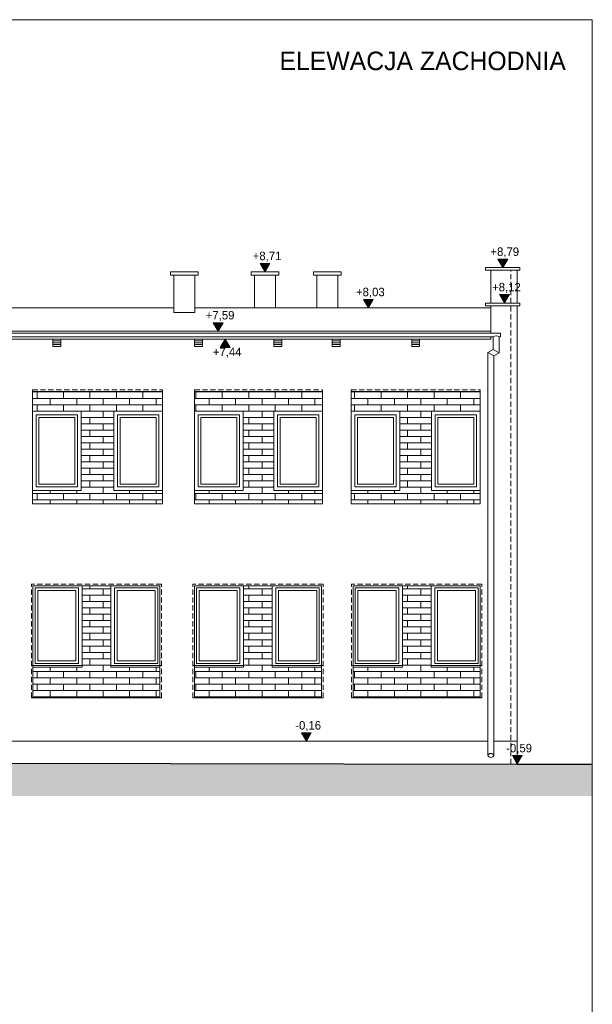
# Model space of a CAD drawing. Extents: x -350010 to -68950, y -41355 to 93095.
# Tile 6 of 256: x -269327 to -258510, y 73990 to 92595. Entities that reach past the tile are written whole.
import ezdxf

# ---------------------------------------------------------------- set-up
doc = ezdxf.new("R2010")
doc.units = 0
doc.header["$MEASUREMENT"] = 0
doc.linetypes.add('Krawędzie ukryte', pattern=[150, 100, -50])
for name, color, linetype, lineweight in [('Arch opisy_Nr_Pióra__21', 7, 'Continuous', 9), ('ARCH TABELA_Nr_Pióra__21', 7, 'Continuous', 9), ('INWENT DACH_Nr_Pióra__21', 7, 'Continuous', 9), ('INWENT RURY SPUSTOWE_Nr_Pióra__21', 7, 'Continuous', 9), ('INWENT TEREN_Nr_Pióra__1', 7, 'Continuous', 25), ('INWENT WYMIARY_Nr_Pióra__21', 7, 'Continuous', 9), ('INWENT. OKNA_Nr_Pióra__5', 7, 'Continuous', 13), ('INWENT.ŚCIANY_Nr_Pióra__21', 7, 'Continuous', 9), ('INWENT.ŚCIANY_Nr_Pióra__5', 7, 'Continuous', 13), ('Istniejące kominy_Nr_Pióra__5', 7, 'Continuous', 13), ('Istniejące stropy_Nr_Pióra__5', 7, 'Continuous', 13)]:
    doc.layers.add(name, color=color, linetype=linetype, lineweight=lineweight)
doc.layers.add('arch wypelnienia_Nr_Pióra__102', color=7, linetype='Continuous', lineweight=9, true_color=0xcccccc)
doc.layers.add('INWENT OPISY_Nr_Pióra__2', color=7, linetype='Continuous', lineweight=13, true_color=0x7f7f7f)
doc.layers.add('INWENT WYMIARY', color=7, linetype='Continuous')
doc.styles.add('GENERATED_STYLE_1', font='txt')
doc.styles.add('GENERATED_STYLE_9', font='txt')
pattern_1 = [(0, (0, 0), (0, 120), []), (90, (0, 0), (-500, 0), [120, -120]), (90, (250, 120), (-500, 0), [120, -120])]

# ---------------------------------------------------------------- blocks, each defined once
blk = doc.blocks.new('Wymiary_63', base_point=(-265444, 86560))
at = {"layer": 'INWENT WYMIARY_Nr_Pióra__21', "linetype": 'Continuous'}
blk.add_hatch(color=256, dxfattribs=at).paths.add_polyline_path([(-265444, 86560), (-265537, 86400), (-265351, 86400)], flags=0)
for p, q in [((-265444, 86560), (-265564, 86560)), ((-265444, 86560), (-265537, 86400)), ((-265444, 86560), (-265324, 86560)), ((-265351, 86400), (-265444, 86560)), ((-265537, 86400), (-265351, 86400))]:
    blk.add_line(p, q, dxfattribs=at)
at = {"layer": 'INWENT WYMIARY_Nr_Pióra__21', "insert": (-265678, 86208), "char_height": 160, "attachment_point": 7, "style": 'GENERATED_STYLE_1'}
blk.add_mtext('{+7,44}', dxfattribs=at)
blk = doc.blocks.new('Wymiary_64', base_point=(-265579, 86710))
at = {"layer": 'INWENT WYMIARY_Nr_Pióra__21', "linetype": 'Continuous'}
blk.add_hatch(color=256, dxfattribs=at).paths.add_polyline_path([(-265579, 86710), (-265672, 86870), (-265486, 86870)], flags=0)
for p, q in [((-265579, 86710), (-265699, 86710)), ((-265579, 86710), (-265672, 86870)), ((-265672, 86870), (-265486, 86870)), ((-265486, 86870), (-265579, 86710)), ((-265579, 86710), (-265459, 86710))]:
    blk.add_line(p, q, dxfattribs=at)
at = {"layer": 'INWENT WYMIARY_Nr_Pióra__21', "insert": (-265812, 86902), "char_height": 160, "attachment_point": 7, "style": 'GENERATED_STYLE_1'}
blk.add_mtext('{+7,59}', dxfattribs=at)
blk = doc.blocks.new('Wymiary_66', base_point=(-262741, 87148))
at = {"layer": 'INWENT WYMIARY_Nr_Pióra__21', "linetype": 'Continuous'}
blk.add_hatch(color=256, dxfattribs=at).paths.add_polyline_path([(-262741, 87148), (-262834, 87308), (-262648, 87308)], flags=0)
for p, q in [((-262741, 87148), (-262834, 87308)), ((-262834, 87308), (-262648, 87308)), ((-262648, 87308), (-262741, 87148)), ((-262741, 87148), (-262861, 87148)), ((-262741, 87148), (-262621, 87148))]:
    blk.add_line(p, q, dxfattribs=at)
at = {"layer": 'INWENT WYMIARY_Nr_Pióra__21', "insert": (-262974, 87340), "char_height": 160, "attachment_point": 7, "style": 'GENERATED_STYLE_1'}
blk.add_mtext('{+8,03}', dxfattribs=at)
blk = doc.blocks.new('Wymiary_67', base_point=(-260170, 87240))
at = {"layer": 'INWENT WYMIARY_Nr_Pióra__21', "linetype": 'Continuous'}
blk.add_hatch(color=256, dxfattribs=at).paths.add_polyline_path([(-260170, 87240), (-260262, 87400), (-260077, 87400)], flags=0)
for p, q in [((-260170, 87240), (-260262, 87400)), ((-260262, 87400), (-260077, 87400)), ((-260077, 87400), (-260170, 87240)), ((-260170, 87240), (-260290, 87240)), ((-260170, 87240), (-260050, 87240))]:
    blk.add_line(p, q, dxfattribs=at)
at = {"layer": 'INWENT WYMIARY_Nr_Pióra__21', "insert": (-260403, 87432), "char_height": 160, "attachment_point": 7, "style": 'GENERATED_STYLE_1'}
blk.add_mtext('{+8,12}', dxfattribs=at)
blk = doc.blocks.new('Wymiary_68', base_point=(-260202, 87910))
at = {"layer": 'INWENT WYMIARY_Nr_Pióra__21', "linetype": 'Continuous'}
blk.add_hatch(color=256, dxfattribs=at).paths.add_polyline_path([(-260202, 87910), (-260295, 88070), (-260109, 88070)], flags=0)
for p, q in [((-260202, 87910), (-260295, 88070)), ((-260295, 88070), (-260109, 88070)), ((-260109, 88070), (-260202, 87910)), ((-260202, 87910), (-260322, 87910)), ((-260202, 87910), (-260082, 87910))]:
    blk.add_line(p, q, dxfattribs=at)
at = {"layer": 'INWENT WYMIARY_Nr_Pióra__21', "insert": (-260435, 88102), "char_height": 160, "attachment_point": 7, "style": 'GENERATED_STYLE_1'}
blk.add_mtext('{+8,79}', dxfattribs=at)
blk = doc.blocks.new('Wymiary_69', base_point=(-264692, 87830))
at = {"layer": 'INWENT WYMIARY_Nr_Pióra__21', "linetype": 'Continuous'}
blk.add_hatch(color=256, dxfattribs=at).paths.add_polyline_path([(-264692, 87830), (-264785, 87990), (-264599, 87990)], flags=0)
for p, q in [((-264692, 87830), (-264812, 87830)), ((-264692, 87830), (-264785, 87990)), ((-264785, 87990), (-264599, 87990)), ((-264599, 87990), (-264692, 87830)), ((-264692, 87830), (-264572, 87830))]:
    blk.add_line(p, q, dxfattribs=at)
at = {"layer": 'INWENT WYMIARY_Nr_Pióra__21', "insert": (-264925, 88022), "char_height": 160, "attachment_point": 7, "style": 'GENERATED_STYLE_1'}
blk.add_mtext('{+8,71}', dxfattribs=at)
blk = doc.blocks.new('Wymiary_75', base_point=(-259927, 78530))
at = {"layer": 'INWENT WYMIARY_Nr_Pióra__21', "linetype": 'Continuous'}
blk.add_hatch(color=256, dxfattribs=at).paths.add_polyline_path([(-259927, 78530), (-260020, 78690), (-259834, 78690)], flags=0)
for p, q in [((-259927, 78530), (-260047, 78530)), ((-259927, 78530), (-260020, 78690)), ((-260020, 78690), (-259834, 78690)), ((-259834, 78690), (-259927, 78530)), ((-259927, 78530), (-259807, 78530))]:
    blk.add_line(p, q, dxfattribs=at)
at = {"layer": 'INWENT WYMIARY_Nr_Pióra__21', "insert": (-260137, 78722), "char_height": 160, "attachment_point": 7, "style": 'GENERATED_STYLE_1'}
blk.add_mtext('{-0,59}', dxfattribs=at)
blk = doc.blocks.new('Wymiary_76', base_point=(-263911, 78960))
at = {"layer": 'INWENT WYMIARY_Nr_Pióra__21', "linetype": 'Continuous'}
blk.add_hatch(color=256, dxfattribs=at).paths.add_polyline_path([(-263911, 78960), (-264004, 79120), (-263819, 79120)], flags=0)
for p, q in [((-263911, 78960), (-264004, 79120)), ((-264004, 79120), (-263819, 79120)), ((-263819, 79120), (-263911, 78960)), ((-263911, 78960), (-264031, 78960)), ((-263911, 78960), (-263791, 78960))]:
    blk.add_line(p, q, dxfattribs=at)
at = {"layer": 'INWENT WYMIARY_Nr_Pióra__21', "insert": (-264121, 79152), "char_height": 160, "attachment_point": 7, "style": 'GENERATED_STYLE_1'}
blk.add_mtext('{-0,16}', dxfattribs=at)

msp = doc.modelspace()

# ---------------------------------------------------------------- hatches: boundary and pattern name
at = {"layer": 'arch wypelnienia_Nr_Pióra__102', "linetype": 'Continuous'}
h = msp.add_hatch(dxfattribs=at)
h.set_pattern_fill('Block___Running_Bond', color=256, style=0, pattern_type=2)
h.set_pattern_definition(pattern_1)
h.paths.add_polyline_path([(-269086.8821, 85569.5616), (-269086.8821, 85199.0072), (-268166.8821, 85199.0072), (-268166.8821, 83699.0072), (-269086.8821, 83699.0072), (-269086.8821, 83449.5616), (-266626.8821, 83449.5616), (-266626.8821, 83699.0072), (-267546.8821, 83699.0072), (-267546.8821, 85199.0072), (-266626.8821, 85199.0072), (-266626.8821, 85569.5616)], flags=0)
h = msp.add_hatch(dxfattribs=at)
h.set_pattern_fill('Block___Running_Bond', color=256, style=0, pattern_type=2)
h.set_pattern_definition(pattern_1)
h.paths.add_polyline_path([(-266026.8821, 85569.5616), (-266026.8821, 85199.0072), (-265106.8821, 85199.0072), (-265106.8821, 83699.0072), (-266026.8821, 83699.0072), (-266026.8821, 83449.5616), (-263606.8821, 83449.5616), (-263606.8821, 83699.0072), (-264526.8821, 83699.0072), (-264526.8821, 85199.0072), (-263606.8821, 85199.0072), (-263606.8821, 85569.5616)], flags=0)
h = msp.add_hatch(dxfattribs=at)
h.set_pattern_fill('Block___Running_Bond', color=256, style=0, pattern_type=2)
h.set_pattern_definition(pattern_1)
h.paths.add_polyline_path([(-263066.8821, 85569.5616), (-263066.8821, 85199.0072), (-262146.8821, 85199.0072), (-262146.8821, 83699.0072), (-263066.8821, 83699.0072), (-263066.8821, 83449.5616), (-260626.8821, 83449.5616), (-260626.8821, 83699.0072), (-261546.8821, 83699.0072), (-261546.8821, 85199.0072), (-260626.8821, 85199.0072), (-260626.8821, 85569.5616)], flags=0)
h = msp.add_hatch(dxfattribs=at)
h.set_pattern_fill('Block___Running_Bond', color=256, style=0, pattern_type=2)
h.set_pattern_definition(pattern_1)
h.paths.add_polyline_path([(-269076.8821, 79779.5616), (-266676.8821, 79779.5616), (-266676.8821, 80359.5616), (-267606.8821, 80359.5616), (-267606.8821, 81899.5616), (-268146.8821, 81899.5616), (-268146.8821, 80359.5616), (-269076.8821, 80359.5616)], flags=0)
h = msp.add_hatch(dxfattribs=at)
h.set_pattern_fill('Block___Running_Bond', color=256, style=0, pattern_type=2)
h.set_pattern_definition(pattern_1)
h.paths.add_polyline_path([(-266026.8821, 79779.5616), (-263626.8821, 79779.5616), (-263626.8821, 80359.5616), (-264556.8821, 80359.5616), (-264556.8821, 81899.5616), (-265096.8821, 81899.5616), (-265096.8821, 80359.5616), (-266026.8821, 80359.5616)], flags=0)
h = msp.add_hatch(dxfattribs=at)
h.set_pattern_fill('Block___Running_Bond', color=256, style=0, pattern_type=2)
h.set_pattern_definition(pattern_1)
h.paths.add_polyline_path([(-263026.8821, 80359.5616), (-263026.8821, 79779.5616), (-260626.8821, 79779.5616), (-260626.8821, 80359.5616), (-261556.8821, 80359.5616), (-261556.8821, 81899.5616), (-262096.8821, 81899.5616), (-262096.8821, 80359.5616)], flags=0)
at = {"layer": 'INWENT OPISY_Nr_Pióra__2', "linetype": 'Continuous'}
h = msp.add_hatch(dxfattribs=at)
h.set_pattern_fill('Earth', color=256, style=0, pattern_type=2)
h.set_pattern_definition([(45, (0, 0), (-275.77163, 275.77163), []), (45, (-91.9, 91.9), (-551.5433, 551.5433), []), (45, (-183.85, 183.85), (-551.5433, 551.5433), []), (135, (-275.77, 275.77), (91.92388, 91.92388), [390, -390])])
h.paths.add_polyline_path([(-299260.4568, 77929.5616), (-258510.4568, 77929.5616), (-258510.4568, 78529.5616), (-260046.8821, 78529.5616), (-260046.8821, 78529.7548), (-278566.8821, 78559.5616), (-281306.8821, 78929.5616), (-281306.8821, 78549.5616), (-284176.8821, 78549.5616), (-295366.8821, 78659.5616), (-295366.8821, 78739.5616), (-299260.4568, 78739.5616)], flags=0)

# ---------------------------------------------------------------- linework, layer by layer
at = {"layer": 'ARCH TABELA_Nr_Pióra__21', "linetype": 'Continuous'}
for p, q in [((-299260.4568, 92594.8516), (-258510.4568, 92594.8516)), ((-258510.4568, 92594.8516), (-258510.4568, 64144.8516))]:
    msp.add_line(p, q, dxfattribs=at)
at = {"layer": 'INWENT DACH_Nr_Pióra__21', "linetype": 'Continuous'}
for p, q in [((-271946.8821, 87148.3681), (-266416.8821, 87148.3681)), ((-266016.8821, 87148.3681), (-260426.8821, 87148.3681)), ((-293616.8821, 86709.5616), (-260426.8821, 86709.5616)), ((-260426.8821, 86709.5616), (-260426.8821, 86674.5616))]:
    msp.add_line(p, q, dxfattribs=at)
at = {"layer": 'INWENT RURY SPUSTOWE_Nr_Pióra__21', "linetype": 'Continuous'}
for p, q in [((-293766.8821, 86674.5616), (-260246.8821, 86674.5616)), ((-293561.8821, 86599.5616), (-260381.8821, 86599.5616)), ((-260381.8821, 86599.5616), (-260381.8821, 86363.0702)), ((-260271.8821, 86599.5616), (-260246.8821, 86599.5616)), ((-260271.8821, 86599.5616), (-260271.8821, 86299.5616)), ((-260246.8821, 86599.5616), (-260246.8821, 86674.5616)), ((-260481.8821, 86305.3351), (-260381.8821, 86363.0702)), ((-260381.8821, 86363.0702), (-260271.8821, 86299.5616)), ((-260481.8821, 86305.3351), (-260481.8821, 78692.0007)), ((-260371.8821, 86241.8266), (-260481.8821, 86305.3351)), ((-260371.8821, 86241.8266), (-260271.8821, 86299.5616)), ((-260371.8821, 86241.8266), (-260371.8821, 78692.0007))]:
    msp.add_line(p, q, dxfattribs=at)
msp.add_arc((-260326.8821, 86533.9366), 85.625, 50.03378696, 129.96621304, dxfattribs=at)
msp.add_ellipse((-260426.8821, 78692.0007), major_axis=(-55, 0), ratio=0.6814486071, dxfattribs=at)
at = {"layer": 'INWENT TEREN_Nr_Pióra__1', "linetype": 'Continuous'}
for p, q in [((-278566.8821, 78559.5616), (-259926.8821, 78529.5616)), ((-259926.8821, 78529.5616), (-258510.4568, 78529.5616))]:
    msp.add_line(p, q, dxfattribs=at)
at = {"layer": 'INWENT. OKNA_Nr_Pióra__5', "linetype": 'Krawędzie ukryte'}
for p, q in [((-269086.8821, 83449.5616), (-269086.8821, 85599.5616)), ((-269086.8821, 85599.5616), (-266626.8821, 85599.5616)), ((-266626.8821, 83449.5616), (-266626.8821, 85599.5616)), ((-266026.8821, 83449.5616), (-266026.8821, 85599.5616)), ((-266026.8821, 85599.5616), (-263606.8821, 85599.5616)), ((-263606.8821, 83449.5616), (-263606.8821, 85599.5616)), ((-263066.8821, 83449.5616), (-263066.8821, 85599.5616)), ((-263066.8821, 85599.5616), (-260626.8821, 85599.5616)), ((-260626.8821, 83449.5616), (-260626.8821, 85599.5616)), ((-269086.8821, 83449.5616), (-266626.8821, 83449.5616)), ((-266026.8821, 83449.5616), (-263606.8821, 83449.5616)), ((-263066.8821, 83449.5616), (-260626.8821, 83449.5616)), ((-269106.8821, 79779.5616), (-269106.8821, 81929.5616)), ((-266646.8821, 81929.5616), (-269106.8821, 81929.5616)), ((-266646.8821, 79779.5616), (-266646.8821, 81929.5616)), ((-266056.8821, 79779.5616), (-266056.8821, 81929.5616)), ((-263596.8821, 81929.5616), (-266056.8821, 81929.5616)), ((-263596.8821, 79779.5616), (-263596.8821, 81929.5616)), ((-263056.8821, 79779.5616), (-263056.8821, 81929.5616)), ((-260596.8821, 81929.5616), (-263056.8821, 81929.5616)), ((-260596.8821, 79779.5616), (-260596.8821, 81929.5616)), ((-266646.8821, 79779.5616), (-269106.8821, 79779.5616)), ((-263596.8821, 79779.5616), (-266056.8821, 79779.5616)), ((-260596.8821, 79779.5616), (-263056.8821, 79779.5616))]:
    msp.add_line(p, q, dxfattribs=at)
at = {"layer": 'INWENT. OKNA_Nr_Pióra__5', "linetype": 'Continuous'}
for p, q in [((-269016.8821, 83769.0072), (-269016.8821, 85129.0072)), ((-268236.8821, 85129.0072), (-269016.8821, 85129.0072)), ((-268286.8821, 85079.0072), (-268966.8821, 85079.0072)), ((-268966.8821, 83819.0072), (-268966.8821, 85079.0072)), ((-268286.8821, 83819.0072), (-268286.8821, 85079.0072)), ((-268236.8821, 83769.0072), (-268236.8821, 85129.0072)), ((-267476.8821, 83769.0072), (-267476.8821, 85129.0072)), ((-266696.8821, 85129.0072), (-267476.8821, 85129.0072)), ((-266746.8821, 85079.0072), (-267426.8821, 85079.0072)), ((-267426.8821, 83819.0072), (-267426.8821, 85079.0072)), ((-266746.8821, 83819.0072), (-266746.8821, 85079.0072)), ((-266696.8821, 83769.0072), (-266696.8821, 85129.0072)), ((-265956.8821, 83769.0072), (-265956.8821, 85129.0072)), ((-265176.8821, 85129.0072), (-265956.8821, 85129.0072)), ((-265226.8821, 85079.0072), (-265906.8821, 85079.0072)), ((-265906.8821, 83819.0072), (-265906.8821, 85079.0072)), ((-265226.8821, 83819.0072), (-265226.8821, 85079.0072)), ((-265176.8821, 83769.0072), (-265176.8821, 85129.0072)), ((-264456.8821, 83769.0072), (-264456.8821, 85129.0072)), ((-263676.8821, 85129.0072), (-264456.8821, 85129.0072)), ((-263726.8821, 85079.0072), (-264406.8821, 85079.0072)), ((-264406.8821, 83819.0072), (-264406.8821, 85079.0072)), ((-263726.8821, 83819.0072), (-263726.8821, 85079.0072)), ((-263676.8821, 83769.0072), (-263676.8821, 85129.0072)), ((-262996.8821, 83769.0072), (-262996.8821, 85129.0072)), ((-262216.8821, 85129.0072), (-262996.8821, 85129.0072)), ((-262266.8821, 85079.0072), (-262946.8821, 85079.0072)), ((-262946.8821, 83819.0072), (-262946.8821, 85079.0072)), ((-262266.8821, 83819.0072), (-262266.8821, 85079.0072)), ((-262216.8821, 83769.0072), (-262216.8821, 85129.0072)), ((-261476.8821, 83769.0072), (-261476.8821, 85129.0072)), ((-260696.8821, 85129.0072), (-261476.8821, 85129.0072)), ((-260746.8821, 85079.0072), (-261426.8821, 85079.0072)), ((-261426.8821, 83819.0072), (-261426.8821, 85079.0072)), ((-260746.8821, 83819.0072), (-260746.8821, 85079.0072)), ((-260696.8821, 83769.0072), (-260696.8821, 85129.0072)), ((-269016.8821, 83769.0072), (-268236.8821, 83769.0072)), ((-268966.8821, 83819.0072), (-268286.8821, 83819.0072)), ((-267476.8821, 83769.0072), (-266696.8821, 83769.0072)), ((-267426.8821, 83819.0072), (-266746.8821, 83819.0072)), ((-265956.8821, 83769.0072), (-265176.8821, 83769.0072)), ((-265906.8821, 83819.0072), (-265226.8821, 83819.0072)), ((-264456.8821, 83769.0072), (-263676.8821, 83769.0072)), ((-264406.8821, 83819.0072), (-263726.8821, 83819.0072)), ((-262996.8821, 83769.0072), (-262216.8821, 83769.0072)), ((-262946.8821, 83819.0072), (-262266.8821, 83819.0072)), ((-261476.8821, 83769.0072), (-260696.8821, 83769.0072)), ((-261426.8821, 83819.0072), (-260746.8821, 83819.0072)), ((-269036.8821, 80429.5616), (-269036.8821, 81859.5616)), ((-268216.8821, 81859.5616), (-269036.8821, 81859.5616)), ((-268216.8821, 80429.5616), (-268216.8821, 81859.5616)), ((-267536.8821, 80429.5616), (-267536.8821, 81859.5616)), ((-266716.8821, 81859.5616), (-267536.8821, 81859.5616)), ((-266716.8821, 80429.5616), (-266716.8821, 81859.5616)), ((-265986.8821, 80429.5616), (-265986.8821, 81859.5616)), ((-265166.8821, 81859.5616), (-265986.8821, 81859.5616)), ((-265166.8821, 80429.5616), (-265166.8821, 81859.5616)), ((-264486.8821, 80429.5616), (-264486.8821, 81859.5616)), ((-263666.8821, 81859.5616), (-264486.8821, 81859.5616)), ((-263666.8821, 80429.5616), (-263666.8821, 81859.5616)), ((-262986.8821, 80429.5616), (-262986.8821, 81859.5616)), ((-262166.8821, 81859.5616), (-262986.8821, 81859.5616)), ((-262166.8821, 80429.5616), (-262166.8821, 81859.5616)), ((-261486.8821, 80429.5616), (-261486.8821, 81859.5616)), ((-260666.8821, 81859.5616), (-261486.8821, 81859.5616)), ((-260666.8821, 80429.5616), (-260666.8821, 81859.5616)), ((-268266.8821, 81809.5616), (-268986.8821, 81809.5616)), ((-268986.8821, 80479.5616), (-268986.8821, 81809.5616)), ((-268266.8821, 80479.5616), (-268266.8821, 81809.5616)), ((-266766.8821, 81809.5616), (-267486.8821, 81809.5616)), ((-267486.8821, 80479.5616), (-267486.8821, 81809.5616)), ((-266766.8821, 80479.5616), (-266766.8821, 81809.5616)), ((-265216.8821, 81809.5616), (-265936.8821, 81809.5616)), ((-265936.8821, 80479.5616), (-265936.8821, 81809.5616)), ((-265216.8821, 80479.5616), (-265216.8821, 81809.5616)), ((-263716.8821, 81809.5616), (-264436.8821, 81809.5616)), ((-264436.8821, 80479.5616), (-264436.8821, 81809.5616)), ((-263716.8821, 80479.5616), (-263716.8821, 81809.5616)), ((-262216.8821, 81809.5616), (-262936.8821, 81809.5616)), ((-262936.8821, 80479.5616), (-262936.8821, 81809.5616)), ((-262216.8821, 80479.5616), (-262216.8821, 81809.5616)), ((-260716.8821, 81809.5616), (-261436.8821, 81809.5616)), ((-261436.8821, 80479.5616), (-261436.8821, 81809.5616)), ((-260716.8821, 80479.5616), (-260716.8821, 81809.5616)), ((-269106.8821, 80390.3321), (-268146.8821, 80390.3321)), ((-269036.8821, 80429.5616), (-268216.8821, 80429.5616)), ((-268986.8821, 80479.5616), (-268266.8821, 80479.5616)), ((-267606.8821, 80390.3321), (-266646.8821, 80390.3321)), ((-267536.8821, 80429.5616), (-266716.8821, 80429.5616)), ((-267486.8821, 80479.5616), (-266766.8821, 80479.5616)), ((-266056.8821, 80390.3321), (-265096.8821, 80390.3321)), ((-265986.8821, 80429.5616), (-265166.8821, 80429.5616)), ((-265936.8821, 80479.5616), (-265216.8821, 80479.5616)), ((-264556.8821, 80390.3321), (-263596.8821, 80390.3321)), ((-264486.8821, 80429.5616), (-263666.8821, 80429.5616)), ((-264436.8821, 80479.5616), (-263716.8821, 80479.5616)), ((-263056.8821, 80390.3321), (-262096.8821, 80390.3321)), ((-262986.8821, 80429.5616), (-262166.8821, 80429.5616)), ((-262936.8821, 80479.5616), (-262216.8821, 80479.5616)), ((-261556.8821, 80390.3321), (-260596.8821, 80390.3321)), ((-261486.8821, 80429.5616), (-260666.8821, 80429.5616)), ((-261436.8821, 80479.5616), (-260716.8821, 80479.5616))]:
    msp.add_line(p, q, dxfattribs=at)
at = {"layer": 'INWENT.ŚCIANY_Nr_Pióra__21', "linetype": 'Continuous'}
for p, q in [((-266476.8821, 87829.5616), (-266476.8821, 87769.5616)), ((-265956.8821, 87829.5616), (-266476.8821, 87829.5616)), ((-265956.8821, 87829.5616), (-265956.8821, 87769.5616)), ((-264951.8821, 87829.5616), (-264951.8821, 87769.5616)), ((-264431.8821, 87829.5616), (-264951.8821, 87829.5616)), ((-264431.8821, 87829.5616), (-264431.8821, 87769.5616)), ((-263776.8821, 87829.5616), (-263776.8821, 87769.5616)), ((-263256.8821, 87829.5616), (-263776.8821, 87829.5616)), ((-263256.8821, 87829.5616), (-263256.8821, 87769.5616)), ((-260526.8821, 87909.5616), (-259876.8821, 87909.5616)), ((-260526.8821, 87909.5616), (-260526.8821, 87859.5616)), ((-260526.8821, 87859.5616), (-259876.8821, 87859.5616)), ((-260426.8821, 87239.5616), (-260426.8821, 87859.5616)), ((-259876.8821, 87909.5616), (-259876.8821, 87859.5616)), ((-265956.8821, 87769.5616), (-266476.8821, 87769.5616)), ((-266416.8821, 87769.5616), (-266416.8821, 87063.7625)), ((-266016.8821, 87769.5616), (-266016.8821, 87063.7625)), ((-264431.8821, 87769.5616), (-264951.8821, 87769.5616)), ((-264891.8821, 87769.5616), (-264891.8821, 87148.3681)), ((-264491.8821, 87769.5616), (-264491.8821, 87148.3681)), ((-263256.8821, 87769.5616), (-263776.8821, 87769.5616)), ((-263716.8821, 87769.5616), (-263716.8821, 87148.3681)), ((-263316.8821, 87769.5616), (-263316.8821, 87148.3681)), ((-264491.8821, 87148.3681), (-264891.8821, 87148.3681)), ((-263316.8821, 87148.3681), (-263716.8821, 87148.3681)), ((-260526.8821, 87239.5616), (-259876.8821, 87239.5616)), ((-260526.8821, 87239.5616), (-260526.8821, 87189.5616)), ((-260526.8821, 87189.5616), (-259876.8821, 87189.5616)), ((-260426.8821, 86674.5616), (-260426.8821, 87189.5616)), ((-259876.8821, 87239.5616), (-259876.8821, 87189.5616)), ((-266016.8821, 87063.7625), (-266416.8821, 87063.7625)), ((-293616.9184, 86559.5616), (-260426.8821, 86559.5616)), ((-260426.8821, 86559.5616), (-260426.8821, 86599.5616)), ((-269086.8821, 83699.0072), (-269086.8821, 85199.0072)), ((-268166.8821, 85199.0072), (-269086.8821, 85199.0072)), ((-268166.8821, 83699.0072), (-268166.8821, 85199.0072)), ((-267546.8821, 83699.0072), (-267546.8821, 85199.0072)), ((-266626.8821, 85199.0072), (-267546.8821, 85199.0072)), ((-266626.8821, 83699.0072), (-266626.8821, 85199.0072)), ((-266026.8821, 83699.0072), (-266026.8821, 85199.0072)), ((-265106.8821, 85199.0072), (-266026.8821, 85199.0072)), ((-265106.8821, 83699.0072), (-265106.8821, 85199.0072)), ((-264526.8821, 83699.0072), (-264526.8821, 85199.0072)), ((-263606.8821, 85199.0072), (-264526.8821, 85199.0072)), ((-263606.8821, 83699.0072), (-263606.8821, 85199.0072)), ((-263066.8821, 83699.0072), (-263066.8821, 85199.0072)), ((-262146.8821, 85199.0072), (-263066.8821, 85199.0072)), ((-262146.8821, 83699.0072), (-262146.8821, 85199.0072)), ((-261546.8821, 83699.0072), (-261546.8821, 85199.0072)), ((-260626.8821, 85199.0072), (-261546.8821, 85199.0072)), ((-260626.8821, 83699.0072), (-260626.8821, 85199.0072)), ((-268166.8821, 83699.0072), (-269086.8821, 83699.0072)), ((-266626.8821, 83699.0072), (-267546.8821, 83699.0072)), ((-265106.8821, 83699.0072), (-266026.8821, 83699.0072)), ((-263606.8821, 83699.0072), (-264526.8821, 83699.0072)), ((-262146.8821, 83699.0072), (-263066.8821, 83699.0072)), ((-260626.8821, 83699.0072), (-261546.8821, 83699.0072)), ((-269076.8821, 80359.5616), (-269076.8821, 81899.5616)), ((-268146.8821, 81899.5616), (-269076.8821, 81899.5616)), ((-268146.8821, 80359.5616), (-268146.8821, 81899.5616)), ((-267606.8821, 80359.5616), (-267606.8821, 81899.5616)), ((-266676.8821, 81899.5616), (-267606.8821, 81899.5616)), ((-266676.8821, 80359.5616), (-266676.8821, 81899.5616)), ((-266026.8821, 80359.5616), (-266026.8821, 81899.5616)), ((-265096.8821, 81899.5616), (-266026.8821, 81899.5616)), ((-265096.8821, 80359.5616), (-265096.8821, 81899.5616)), ((-264556.8821, 80359.5616), (-264556.8821, 81899.5616)), ((-263626.8821, 81899.5616), (-264556.8821, 81899.5616)), ((-263626.8821, 80359.5616), (-263626.8821, 81899.5616)), ((-263026.8821, 80359.5616), (-263026.8821, 81899.5616)), ((-262096.8821, 81899.5616), (-263026.8821, 81899.5616)), ((-262096.8821, 80359.5616), (-262096.8821, 81899.5616)), ((-261556.8821, 80359.5616), (-261556.8821, 81899.5616)), ((-260626.8821, 81899.5616), (-261556.8821, 81899.5616)), ((-260626.8821, 80359.5616), (-260626.8821, 81899.5616)), ((-268146.8821, 80359.5616), (-269076.8821, 80359.5616)), ((-266676.8821, 80359.5616), (-267606.8821, 80359.5616)), ((-265096.8821, 80359.5616), (-266026.8821, 80359.5616)), ((-263626.8821, 80359.5616), (-264556.8821, 80359.5616)), ((-262096.8821, 80359.5616), (-263026.8821, 80359.5616)), ((-260626.8821, 80359.5616), (-261556.8821, 80359.5616))]:
    msp.add_line(p, q, dxfattribs=at)
at = {"layer": 'INWENT.ŚCIANY_Nr_Pióra__5', "linetype": 'Krawędzie ukryte'}
for p, q in [((-260046.8821, 87239.5616), (-260046.8821, 87859.5616)), ((-260046.8821, 78529.5616), (-260046.8821, 87189.5616))]:
    msp.add_line(p, q, dxfattribs=at)
at = {"layer": 'INWENT.ŚCIANY_Nr_Pióra__5', "linetype": 'Continuous'}
for p, q in [((-266626.8821, 85569.5616), (-269086.8821, 85569.5616)), ((-269086.8821, 83449.5616), (-269086.8821, 85569.5616)), ((-266626.8821, 83449.5616), (-266626.8821, 85569.5616)), ((-263606.8821, 85569.5616), (-266026.8821, 85569.5616)), ((-266026.8821, 83449.5616), (-266026.8821, 85569.5616)), ((-263606.8821, 83449.5616), (-263606.8821, 85569.5616)), ((-260626.8821, 85569.5616), (-263066.8821, 85569.5616)), ((-263066.8821, 83449.5616), (-263066.8821, 85569.5616)), ((-260626.8821, 83449.5616), (-260626.8821, 85569.5616)), ((-266626.8821, 83449.5616), (-269086.8821, 83449.5616)), ((-263606.8821, 83449.5616), (-266026.8821, 83449.5616)), ((-260626.8821, 83449.5616), (-263066.8821, 83449.5616)), ((-266676.8821, 81899.5616), (-269076.8821, 81899.5616)), ((-269076.8821, 79779.5616), (-269076.8821, 81899.5616)), ((-266676.8821, 79779.5616), (-266676.8821, 81899.5616)), ((-263626.8821, 81899.5616), (-266026.8821, 81899.5616)), ((-266026.8821, 79779.5616), (-266026.8821, 81899.5616)), ((-263626.8821, 79779.5616), (-263626.8821, 81899.5616)), ((-260626.8821, 81899.5616), (-263026.8821, 81899.5616)), ((-263026.8821, 79779.5616), (-263026.8821, 81899.5616)), ((-260626.8821, 79779.5616), (-260626.8821, 81899.5616)), ((-266676.8821, 79779.5616), (-269076.8821, 79779.5616)), ((-263626.8821, 79779.5616), (-266026.8821, 79779.5616)), ((-260626.8821, 79779.5616), (-263026.8821, 79779.5616))]:
    msp.add_line(p, q, dxfattribs=at)
at = {"layer": 'Istniejące kominy_Nr_Pióra__5', "linetype": 'Continuous'}
for p, q in [((-268701.8821, 86559.5616), (-268551.8821, 86559.5616)), ((-268701.8821, 86559.5616), (-268701.8821, 86419.5616)), ((-268701.8821, 86524.5616), (-268551.8821, 86524.5616)), ((-268551.8821, 86559.5616), (-268551.8821, 86419.5616)), ((-266026.8821, 86559.5616), (-265876.8821, 86559.5616)), ((-266026.8821, 86559.5616), (-266026.8821, 86419.5616)), ((-266026.8821, 86524.5616), (-265876.8821, 86524.5616)), ((-265876.8821, 86559.5616), (-265876.8821, 86419.5616)), ((-264526.8821, 86559.5616), (-264376.8821, 86559.5616)), ((-264526.8821, 86559.5616), (-264526.8821, 86419.5616)), ((-264526.8821, 86524.5616), (-264376.8821, 86524.5616)), ((-264376.8821, 86559.5616), (-264376.8821, 86419.5616)), ((-263421.8821, 86559.5616), (-263271.8821, 86559.5616)), ((-263421.8821, 86559.5616), (-263421.8821, 86419.5616)), ((-263421.8821, 86524.5616), (-263271.8821, 86524.5616)), ((-263271.8821, 86559.5616), (-263271.8821, 86419.5616)), ((-261921.8821, 86559.5616), (-261771.8821, 86559.5616)), ((-261921.8821, 86559.5616), (-261921.8821, 86419.5616)), ((-261921.8821, 86524.5616), (-261771.8821, 86524.5616)), ((-261771.8821, 86559.5616), (-261771.8821, 86419.5616)), ((-268701.8821, 86489.5616), (-268551.8821, 86489.5616)), ((-268701.8821, 86454.5616), (-268551.8821, 86454.5616)), ((-268701.8821, 86419.5616), (-268551.8821, 86419.5616)), ((-266026.8821, 86489.5616), (-265876.8821, 86489.5616)), ((-266026.8821, 86454.5616), (-265876.8821, 86454.5616)), ((-266026.8821, 86419.5616), (-265876.8821, 86419.5616)), ((-264526.8821, 86489.5616), (-264376.8821, 86489.5616)), ((-264526.8821, 86454.5616), (-264376.8821, 86454.5616)), ((-264526.8821, 86419.5616), (-264376.8821, 86419.5616)), ((-263421.8821, 86489.5616), (-263271.8821, 86489.5616)), ((-263421.8821, 86454.5616), (-263271.8821, 86454.5616)), ((-263421.8821, 86419.5616), (-263271.8821, 86419.5616)), ((-261921.8821, 86489.5616), (-261771.8821, 86489.5616)), ((-261921.8821, 86454.5616), (-261771.8821, 86454.5616)), ((-261921.8821, 86419.5616), (-261771.8821, 86419.5616))]:
    msp.add_line(p, q, dxfattribs=at)
at = {"layer": 'Istniejące stropy_Nr_Pióra__5', "linetype": 'Continuous'}
for p, q in [((-259926.8821, 87239.5616), (-259926.8821, 87859.5616)), ((-259926.8821, 78529.5616), (-259926.8821, 87189.5616)), ((-281306.8821, 78959.5616), (-260481.8821, 78959.5616)), ((-260371.8821, 78959.5616), (-259926.8821, 78959.5616))]:
    msp.add_line(p, q, dxfattribs=at)

# ---------------------------------------------------------------- block references
at = {"layer": 'INWENT WYMIARY', "linetype": 'Continuous'}
for name, p in [('Wymiary_69', (-264691.8821, 87829.5616)), ('Wymiary_68', (-260201.8821, 87909.5616)), ('Wymiary_67', (-260169.674, 87239.5616)), ('Wymiary_66', (-262740.7307, 87148.3681)), ('Wymiary_64', (-265578.8602, 86709.5616)), ('Wymiary_63', (-265444.2391, 86559.5616)), ('Wymiary_76', (-263911.4124, 78959.5616)), ('Wymiary_75', (-259926.8821, 78529.5616))]:
    msp.add_blockref(name, p, dxfattribs=at)

# ---------------------------------------------------------------- texts
at = {"layer": 'Arch opisy_Nr_Pióra__21', "linetype": 'Continuous', "insert": (-259010.4568, 91991.3339), "char_height": 350, "attachment_point": 3, "style": 'GENERATED_STYLE_9'}
msp.add_mtext('{ELEWACJA ZACHODNIA}', dxfattribs=at)

doc.saveas('drawing.dxf')
